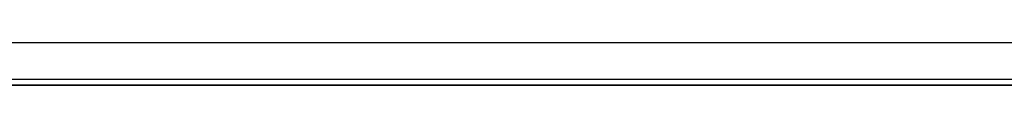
# Model space of a CAD drawing. Header units: millimetres. Extents: x 0 to 420, y 0 to 297.
# Tile 2 of 21: x 130.46 to 182.26, y 61.67 to 63.88. Entities that reach past the tile are written whole.
import ezdxf

# ---------------------------------------------------------------- set-up
doc = ezdxf.new("R2010")
doc.units = ezdxf.units.MM

msp = doc.modelspace()

# ---------------------------------------------------------------- linework, layer by layer
at = {"color": 7, "linetype": 'Continuous', "lineweight": 25}
for p, q in [((215.8016269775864, 63.8819471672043), (64.19837302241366, 63.8819471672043)), ((68.62013459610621, 61.98690649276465), (208.7353206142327, 61.98690649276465)), ((183.5859355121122, 61.67106638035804), (96.41406448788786, 61.67106638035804))]:
    msp.add_line(p, q, dxfattribs=at)
at = {"color": 7, "linetype": 'Continuous'}
msp.add_line((73.04189616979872, 61.67106638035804), (206.9581038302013, 61.67106638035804), dxfattribs=at)

doc.saveas('drawing.dxf')
